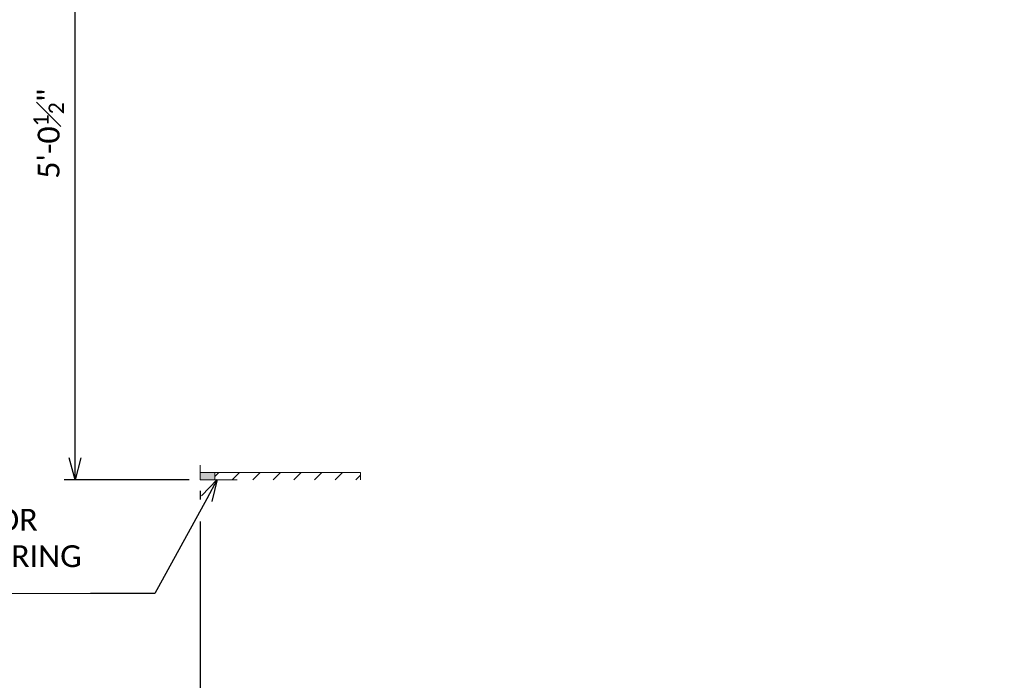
# Model space of a CAD drawing. Extents: x 23 to 1533, y 6 to 258.
# Tile 4 of 16: x 87 to 155, y 91 to 136. Entities that reach past the tile are written whole.
import ezdxf
from ezdxf import colors
from ezdxf.entities.mleader import LeaderData, LeaderLine
from ezdxf.enums import TextEntityAlignment as Align
from ezdxf.math import Vec2, Vec3

# ---------------------------------------------------------------- set-up
doc = ezdxf.new("R2010")
doc.units = 0
doc.header["$MEASUREMENT"] = 0
for name, color, linetype, lineweight in [('B_ANNO_DIM', 7, 'Continuous', 18), ('B_ANNO_TEXT', 7, 'Continuous', 18), ('B_STEEL', 92, 'Continuous', 18)]:
    doc.layers.add(name, color=color, linetype=linetype, lineweight=lineweight)
doc.styles.add('Annotative', font='calibri.ttf', dxfattribs={"height": 0.0625})
doc.styles.get("Standard").update_dxf_attribs({"font": 'calibri.ttf'})
doc.dimstyles.new('Annotative', dxfattribs={"dimscale": 0, "dimtxt": 0.0625, "dimasz": 0.0625, "dimexe": 0.03125, "dimexo": 0.03125, "dimgap": 0.03125, "dimtad": 1, "dimdec": 3, "dimzin": 3, "dimdsep": 46, "dimlunit": 4, "dimtxsty": 'Standard', "dimblk": 'OPEN30', "dimcen": 0.03125, "dimaunit": 1, "dimadec": 0, "dimazin": 3, "dimtfac": 0.75, "dimtdec": 3, "dimtofl": 0, "dimtmove": 0, "dimatfit": 3, "dimldrblk": 'OPEN30', "dimfxl": 1, "dimtfill": 1, "dimfrac": 1, "dimtolj": 1, "dimtzin": 0, "dimarcsym": 0})

# ---------------------------------------------------------------- blocks, each defined once
blk = doc.blocks.new('_Open30')
at = {"color": 0, "linetype": 'ByBlock', "lineweight": -2}
for p, q in [((-1, 0.268), (0, 0)), ((0, 0), (-1, -0.268)), ((0, 0), (-1, 0))]:
    blk.add_line(p, q, dxfattribs=at)
blk = doc.blocks.new('*D129')
at = {"layer": 'B_ANNO_DIM', "color": 0, "lineweight": -2, "transparency": 16777216}
for p, q in [((78.659, 152.391), (67.903, 152.391)), ((68.653, 99.887), (68.653, 150.891)), ((76.502, 98.387), (67.903, 98.387))]:
    blk.add_line(p, q, dxfattribs=at)
at = {"layer": 'Defpoints', "color": 0, "transparency": 16777216}
for p in [(68.653, 152.391), (79.409, 152.391), (77.252, 98.387)]:
    blk.add_point(p, dxfattribs=at)
at = {"layer": 'B_ANNO_DIM', "color": 0, "lineweight": -2, "transparency": 16777216, "xscale": 1.5, "yscale": 1.5, "zscale": 1.5}
for p, rotation in [((68.653, 152.391), 90), ((68.653, 98.387), 270)]:
    blk.add_blockref('_Open30', p, dxfattribs=dict(at, rotation=rotation))
at = {"layer": 'B_ANNO_DIM', "color": 0, "transparency": 16777216, "insert": (66.836, 122.168), "char_height": 1.5, "attachment_point": 5, "rotation": 90, "bg_fill": 3, "box_fill_scale": 1.25, "bg_fill_color": 256, "bg_fill_true_color": 13158600, "bg_fill_transparency": 0}
blk.add_mtext('\\A1;5\'-0{\\H0.7x;\\S1#2;}"', dxfattribs=at)
blk = doc.blocks.new('*D76')
at = {"layer": 'B_ANNO_DIM', "color": 0, "lineweight": -2, "transparency": 16777216}
for p, q in [((77.252, 97.637), (77.252, 97.029)), ((290.304, 97.637), (290.304, 66.985)), ((77.252, 95.529), (77.252, 66.985)), ((78.752, 67.735), (288.804, 67.735))]:
    blk.add_line(p, q, dxfattribs=at)
at = {"layer": 'Defpoints', "color": 0, "transparency": 16777216}
for p in [(77.252, 98.387), (290.304, 98.387), (290.304, 67.735)]:
    blk.add_point(p, dxfattribs=at)
at = {"layer": 'B_ANNO_DIM', "color": 0, "lineweight": -2, "transparency": 16777216, "xscale": 1.5, "yscale": 1.5, "zscale": 1.5, "rotation": 180}
blk.add_blockref('_Open30', (77.252, 67.735), dxfattribs=at)
at = {"layer": 'B_ANNO_DIM', "color": 0, "lineweight": -2, "transparency": 16777216, "xscale": 1.5, "yscale": 1.5, "zscale": 1.5}
blk.add_blockref('_Open30', (290.304, 67.735), dxfattribs=at)
at = {"layer": 'B_ANNO_DIM', "color": 0, "transparency": 16777216, "insert": (183.778, 69.253), "char_height": 1.5, "attachment_point": 5, "bg_fill": 3, "box_fill_scale": 1.25, "bg_fill_color": 256, "bg_fill_true_color": 13158600, "bg_fill_transparency": 0}
blk.add_mtext('\\A1;GIRDER LENGTH = "L"', dxfattribs=at)
blk = doc.blocks.new('*U127')
at = {"layer": 'B_STEEL'}
blk.add_hatch(color=256, dxfattribs=at).paths.add_polyline_path([(78.2522, 98.8874), (77.2522, 98.8874), (77.2522, 98.3874), (78.2522, 98.3874)])
at = {"layer": 'B_ANNO_DIM'}
blk.add_line((69.7067, 90.583, 0.8422), (63.527, 90.583, 0.8422), dxfattribs=at)
at = {"layer": 'B_STEEL'}
for p, q in [((77.2522, 98.8874, 0.8422), (88.2522, 98.8874, 0.8422)), ((78.2522, 98.8874, 0.8422), (78.2522, 98.3874, 0.8422)), ((78.2522, 98.6098, 0.8422), (78.5298, 98.8874, 0.8422)), ((79.4442, 98.3874, 0.8422), (79.9442, 98.8874, 0.8422)), ((80.8578, 98.3874, 0.8422), (81.3578, 98.8874, 0.8422)), ((82.2722, 98.3874, 0.8422), (82.7722, 98.8874, 0.8422)), ((83.6858, 98.3874, 0.8422), (84.1858, 98.8874, 0.8422)), ((85.101, 98.3874, 0.8422), (85.601, 98.8874, 0.8422)), ((86.515, 98.3874, 0.8422), (87.015, 98.8874, 0.8422)), ((88.2522, 98.8874, 0.8422), (88.2522, 98.3874, 0.8422)), ((87.929, 98.3874, 0.8422), (88.2522, 98.7106, 0.8422))]:
    blk.add_line(p, q, dxfattribs=at)
at = {"layer": 'B_STEEL', "elevation": 0.8422, "flags": 128}
for points in [[(77.2522, 99.3874), (77.2522, 98.3874), (79.779, 98.3874)], [(78.2522, 98.8874), (77.2522, 98.8874), (77.2522, 98.3874), (78.2522, 98.3874), (78.2522, 98.8874)]]:
    blk.add_lwpolyline(points, dxfattribs=at)
at = {"layer": 'B_ANNO_DIM'}
dim = blk.add_linear_dim(base=(68.6533, 152.3912, 0.8422), p1=(77.2522, 98.3874, 0.8422), p2=(79.4088, 152.3912, 0.8422), angle=90, text='5\'-0{\\H0.7x;\\S1#2;}"', dimstyle='Annotative', dxfattribs=at)
dim.commit()
dim.dimension.update_dxf_attribs({"geometry": '*D129', "text_midpoint": (68.6533, 122.1677, 0.8422), "dimtype": 160})
ml = blk.add_multileader_mtext('Standard', dxfattribs=at)
ml.set_content('BEVELED ANCHOR\\PPLATE. SEE "BEARING\\PDETAILS" SHT.', color=256)
ml.set_leader_properties()
ml.set_arrow_properties(name='OPEN30')
ml.build(insert=Vec2(0, 0))
ml.multileader.update_dxf_attribs({"text_right_attachment_type": 3, "dogleg_length": 0.0625, "arrow_head_size": 1.5, "scale": 24})
ctx = ml.context
ctx.base_point, ctx.scale, ctx.char_height, ctx.arrow_head_size, ctx.landing_gap_size, ctx.plane_origin = Vec3(47.9821, 95.628, 0.8422), 24, 1.5, 1.5, 0.75, Vec3(78.4154, 98.3964, 0.8422)
ctx.right_attachment = 3
notes = []
notes.append((ctx, [(0, (1, 1, 0), (71.2067, 90.583, 0.8422), (-1, 0), 1.5, [(0, [(78.4154, 98.3964, 0.8422), (74.123, 90.583, 0.8422)], 0, [])])]))
ctx.mtext.insert, ctx.mtext.flow_direction = Vec3(48.7321, 96.3889, 0.8422), 5
for ctx, leaders in notes:
    for number, flags, end, landing, length, lines in leaders:
        leader = LeaderData()
        leader.index, (leader.has_last_leader_line, leader.has_dogleg_vector, leader.attachment_direction) = number, flags
        leader.last_leader_point, leader.dogleg_vector, leader.dogleg_length = Vec3(end), Vec3(landing), length
        for number, points, colour, breaks in lines:
            line = LeaderLine()
            line.index, line.vertices, line.color, line.breaks = number, Vec3.list(points), colors.encode_raw_color(colour), breaks
            leader.lines.append(line)
        ctx.leaders.append(leader)
blk = doc.blocks.new('INS_G82W_BASE')
at = {"layer": 'B_ANNO_TEXT', "style": 'Annotative'}
for tag, p in [('B#', (171.5883, 52.412, 1.6845)), ('6LAPLENGTH', (206.5582, 52.4108, 1.6845))]:
    blk.add_attdef(tag, text='', height=1.5, dxfattribs=at).set_placement(p, align=Align.MIDDLE_CENTER)
at = {"layer": 'B_ANNO_DIM'}
dim = blk.add_linear_dim(base=(290.3037, 67.7352, 0.8422), p1=(77.2522, 98.3874, 0.8422), p2=(290.3037, 98.3874, 0.8422), text='GIRDER LENGTH = "L"', dimstyle='Annotative', dxfattribs=at)
dim.commit()
dim.dimension.update_dxf_attribs({"geometry": '*D76', "text_midpoint": (183.7779, 69.2525, 0.8422)})

msp = doc.modelspace()

# ---------------------------------------------------------------- block references
msp.add_blockref('INS_G82W_BASE', (22.505, 6))

# ---------------------------------------------------------------- next in the draw order: block references
msp.add_blockref('*U127', (22.505, 6))

doc.saveas('drawing.dxf')
